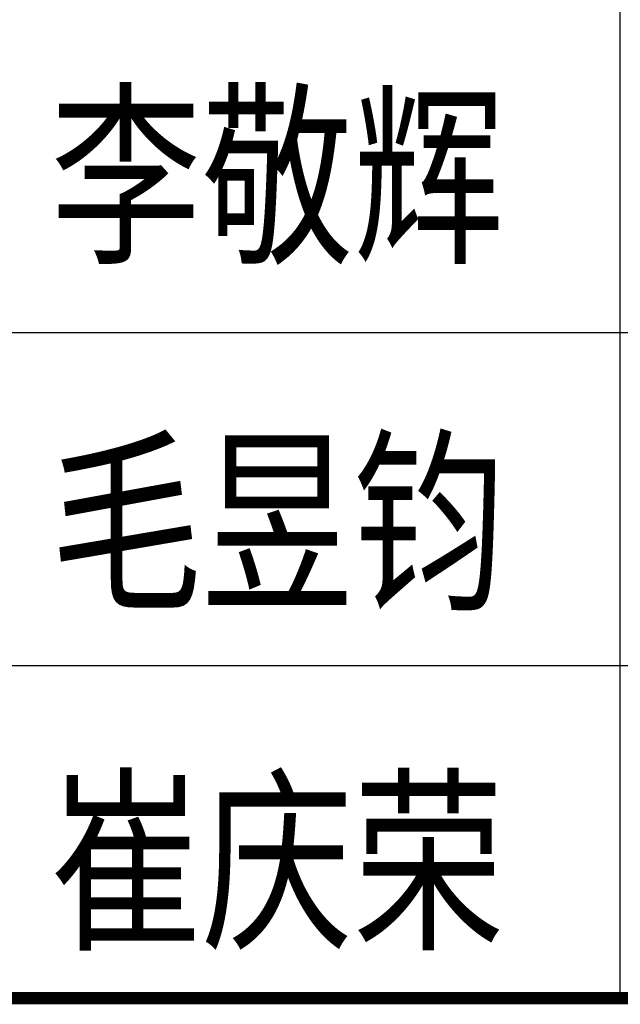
# Model space of a CAD drawing. Extents: x 687841 to 771941, y 252015 to 732780.
# Tile 19 of 98: x 767879 to 769323, y 327709 to 330076. Entities that reach past the tile are written whole.
import ezdxf
from ezdxf.enums import TextEntityAlignment as Align

# ---------------------------------------------------------------- set-up
doc = ezdxf.new("R2010")
doc.units = 0
doc.header["$LTSCALE"] = 1000
doc.header["$MEASUREMENT"] = 0
doc.layers.get('0').update_dxf_attribs({"linetype": 'CONTINUOUS'})
doc.layers.add('PUB_TITLE', color=4, linetype='CONTINUOUS')
doc.layers.add('TK', color=7, linetype='CONTINUOUS')
doc.styles.add('TKHZ1', font='txt', dxfattribs={"width": 0.8})

# ---------------------------------------------------------------- blocks, each defined once
blk = doc.blocks.new('wrtgtg')
at = {"layer": 'PUB_TITLE'}
for p, q in [((6186.5, 4748.4), (6186.5, 9558.8)), ((2204.3, 6358.8), (7804.3, 6358.8)), ((2204.3, 5558.8), (7804.3, 5558.8)), ((2204.3, 4758.8), (7804.3, 4758.8)), ((2204.3, 4758.8), (7804.3, 4758.8))]:
    blk.add_line(p, q, dxfattribs=at)
at = {"layer": 'PUB_TITLE', "const_width": 29.7}
blk.add_lwpolyline([(2204.3, 4758.8), (7804.3, 4758.8)], dxfattribs=at)
at = {"layer": 'TK', "style": 'TKHZ1', "width": 0.8}
for s, p in [('李敬辉', (5361.9, 6741.2)), ('毛昱钧', (5361.9, 5909.2)), ('崔庆荣', (5361.9, 5093.6))]:
    blk.add_text(s, height=350, dxfattribs=at).set_placement(p, align=Align.MIDDLE)

msp = doc.modelspace()

# ---------------------------------------------------------------- block references
msp.add_blockref('wrtgtg', (763136.5, 322964.7))

doc.saveas('drawing.dxf')
